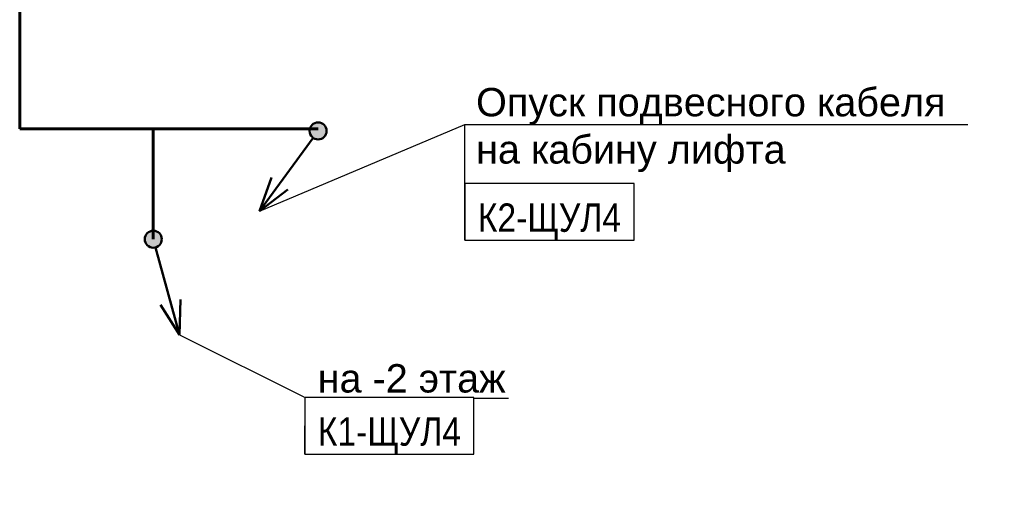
# Model space of a CAD drawing. Header units: millimetres. Extents: x -277772 to 277599, y -59564 to 282085.
# Tile 110 of 192: x -206951 to -198265, y 126542 to 130876. Entities that reach past the tile are written whole.
import ezdxf
from ezdxf import colors
from ezdxf.entities.mleader import LeaderData, LeaderLine
from ezdxf.enums import TextEntityAlignment as Align
from ezdxf.math import Vec2, Vec3

# ---------------------------------------------------------------- set-up
doc = ezdxf.new("R2018")
doc.units = ezdxf.units.MM
doc.set_wipeout_variables(frame=1)
doc.layers.add('КИП_выноска', color=6, linetype='Continuous', lineweight=25)
doc.layers.add('КИП_трасса', color=3, linetype='Continuous', lineweight=60)
doc.styles.add('CP.Text', font='arial.ttf')
doc.styles.add('GOST 2.304', font='arial.ttf', dxfattribs={"width": 0.85})
doc.linetypes.add('в трубе открыто', pattern='A,10,[133,ltypeshp.shx,S=0.75,R=0,X=-5,Y=2.5],-2.5,[130,ltypeshp.shx,S=2.5,R=-45,X=0,Y=0],-2.5', length=15)

# ---------------------------------------------------------------- blocks, each defined once
blk = doc.blocks.new('*U32')
at = {"lineweight": 50}
h = blk.add_hatch(color=256, dxfattribs=at)
h.dxf.hatch_style = 1
edge = h.paths.add_edge_path()
edge.add_arc((0, 0), 0.75, 233.8172, 593.8172)
for p, q in [((-0.443, -0.605), (-5.166, -7.062)), ((-5.166, -7.062), (-4.121, -4.11)), ((-5.166, -7.062), (-2.668, -5.172))]:
    blk.add_line(p, q, dxfattribs=at)
blk.add_circle((0, 0), 0.75, dxfattribs=at)
blk = doc.blocks.new('*U26')
at = {"color": 0, "linetype": 'Continuous', "lineweight": 30, "ltscale": 75, "width": 0.85, "flags": 104}
blk.add_attdef('ПРИМЕЧАНИЕ_1', text='', height=2.5, dxfattribs=at).set_placement((7.474, -4.088), align=Align.BOTTOM_CENTER)
at = {"color": 0, "lineweight": 30, "width": 0.85, "flags": 104}
blk.add_attdef('ПРИМЕЧАНИЕ_2', text='', height=2.5, dxfattribs=at).set_placement((7.474, -15.228), align=Align.BOTTOM_CENTER)
at = {"color": 0, "lineweight": 30, "style": 'GOST 2.304', "width": 0.85}
for tag, p in [('ИМЯ_КАБЕЛЯ_2', (7.474, -15.198)), ('ИМЯ_КАБЕЛЯ_3', (7.474, -20.198)), ('ИМЯ_КАБЕЛЯ_4', (7.474, -25.198)), ('ИМЯ_КАБЕЛЯ_5', (7.474, -30.198)), ('ИМЯ_КАБЕЛЯ_6', (7.474, -35.198)), ('ИМЯ_КАБЕЛЯ_7', (7.474, -40.198)), ('ИМЯ_КАБЕЛЯ_8', (7.474, -45.198)), ('ИМЯ_КАБЕЛЯ_9', (7.474, -50.198))]:
    blk.add_attdef(tag, text='', height=2.5, dxfattribs=at).set_placement(p, align=Align.BOTTOM_CENTER)
at = {"linetype": 'Continuous'}
blk.add_wipeout([(0.014, -5.198), (14.933, -5.198), (14.933, -10.198), (0.014, -10.198)], dxfattribs=at)
at = {"color": 0}
blk.add_line((0.014, -10.198), (0, 0), dxfattribs=at)
at = {"color": 0, "linetype": 'Continuous'}
blk.add_lwpolyline([(0.014, -10.198), (14.933, -10.198), (14.933, -5.198), (0.014, -5.198)], close=True, dxfattribs=at)
at = {"color": 0, "lineweight": 30, "style": 'GOST 2.304', "width": 0.85}
blk.add_attdef('ИМЯ_КАБЕЛЯ_1', text='', height=2.5, dxfattribs=at).set_placement((7.474, -10.198), align=Align.BOTTOM_CENTER)
blk = doc.blocks.new('_None')
blk = doc.blocks.new('*U33')
at = {"lineweight": 50}
h = blk.add_hatch(color=256, dxfattribs=at)
h.dxf.hatch_style = 1
edge = h.paths.add_edge_path()
edge.add_arc((0, 0), 0.75, -74.72241, 285.27759)
for p, q in [((0.198, -0.723), (2.306, -8.441)), ((2.306, -8.441), (0.647, -5.784)), ((2.306, -8.441), (2.383, -5.31))]:
    blk.add_line(p, q, dxfattribs=at)
blk.add_circle((0, 0), 0.75, dxfattribs=at)
blk = doc.blocks.new('*U11')
at = {"color": 0, "linetype": 'Continuous', "lineweight": 30, "ltscale": 75, "width": 0.85, "flags": 104}
blk.add_attdef('ПРИМЕЧАНИЕ_1', text='', height=2.5, dxfattribs=at).set_placement((7.46, 3.611), align=Align.BOTTOM_CENTER)
at = {"color": 0, "lineweight": 30, "width": 0.85, "flags": 104}
blk.add_attdef('ПРИМЕЧАНИЕ_2', text='', height=2.5, dxfattribs=at).set_placement((7.46, -7.53), align=Align.BOTTOM_CENTER)
at = {"color": 0, "lineweight": 30, "style": 'GOST 2.304', "width": 0.85}
for tag, p in [('ИМЯ_КАБЕЛЯ_2', (7.46, -7.5)), ('ИМЯ_КАБЕЛЯ_3', (7.46, -12.5)), ('ИМЯ_КАБЕЛЯ_4', (7.46, -17.5)), ('ИМЯ_КАБЕЛЯ_5', (7.46, -22.5)), ('ИМЯ_КАБЕЛЯ_6', (7.46, -27.5)), ('ИМЯ_КАБЕЛЯ_7', (7.46, -32.5)), ('ИМЯ_КАБЕЛЯ_8', (7.46, -37.5)), ('ИМЯ_КАБЕЛЯ_9', (7.46, -42.5))]:
    blk.add_attdef(tag, text='', height=2.5, dxfattribs=at).set_placement(p, align=Align.BOTTOM_CENTER)
at = {"linetype": 'Continuous'}
blk.add_wipeout([(0, 2.5), (14.919, 2.5), (14.919, -2.5), (0, -2.5)], dxfattribs=at)
at = {"color": 0}
blk.add_line((0, -2.5), (0, 0), dxfattribs=at)
at = {"color": 0, "linetype": 'Continuous'}
blk.add_lwpolyline([(0, -2.5), (14.919, -2.5), (14.919, 2.5), (0, 2.5)], close=True, dxfattribs=at)
at = {"color": 0, "lineweight": 30, "style": 'GOST 2.304', "width": 0.85}
blk.add_attdef('ИМЯ_КАБЕЛЯ_1', text='', height=2.5, dxfattribs=at).set_placement((7.46, -2.5), align=Align.BOTTOM_CENTER)

msp = doc.modelspace()

# ---------------------------------------------------------------- linework, layer by layer
at = {"layer": 'КИП_трасса', "linetype": 'в трубе открыто', "ltscale": 100}
for points in [[(-206950.6, 129913.3), (-206950.6, 137403.3), (-206185.5, 137403.3)], [(-206950.6, 129913.3), (-204318.6, 129913.3)], [(-205771.8, 128940.7), (-205771.8, 129913.3)]]:
    msp.add_lwpolyline(points, dxfattribs=at)

# ---------------------------------------------------------------- block references
at = {"layer": 'КИП_выноска', "xscale": 100, "yscale": 100, "zscale": 100}
for name, p in [('*U32', (-204318.6, 129895.2)), ('*U33', (-205771.8, 128940.7))]:
    msp.add_blockref(name, p, dxfattribs=at)

# ---------------------------------------------------------------- next in the draw order: leaders
at = {"layer": 'КИП_выноска'}
ml = msp.add_multileader_mtext('Standard', dxfattribs=at)
ml.set_content('Опуск подвесного кабеля\\Pна кабину лифта', color=256, style='CP.Text')
ml.set_leader_properties(color=256, linetype='ByLayer', lineweight=-1)
ml.set_arrow_properties(name='NONE')
ml.build(insert=Vec2(0, 0))
ml.multileader.update_dxf_attribs({"has_dogleg": 0, "text_left_attachment_type": 6, "text_right_attachment_type": 6, "dogleg_length": 0.5, "arrow_head_size": 300})
ctx = ml.context
ctx.base_point, ctx.char_height, ctx.arrow_head_size, ctx.landing_gap_size, ctx.plane_origin = Vec3(-203025, 129950.8), 250, 300, 100, Vec3(-200499.5, 126682.2)
ctx.left_attachment, ctx.right_attachment = 6, 6
notes = []
notes.append((ctx, [(0, (1, 1, 0), (-203025.5, 129950.8), (1, 0), 0.5, [(0, [(-204835.1, 129189)], 0, [])])]))
ctx.mtext.insert, ctx.mtext.width, ctx.mtext.flow_direction = Vec3(-202925, 130274.3), 4659.571, 5
ctx.mtext.has_bg_fill, ctx.mtext.bg_color, ctx.mtext.bg_scale_factor, ctx.mtext.bg_transparency, ctx.mtext.use_window_bg_color = 1, -1073741824, 1.1, 0, 1
ml = msp.add_multileader_mtext('Standard', dxfattribs=at)
ml.set_content('на -2 этаж', color=256, style='CP.Text')
ml.set_leader_properties(color=256, linetype='ByLayer', lineweight=-1)
ml.set_arrow_properties(name='NONE')
ml.build(insert=Vec2(0, 0))
ml.multileader.update_dxf_attribs({"has_dogleg": 0, "text_left_attachment_type": 6, "text_right_attachment_type": 6, "dogleg_length": 0.5, "arrow_head_size": 300})
ctx = ml.context
ctx.base_point, ctx.char_height, ctx.arrow_head_size, ctx.landing_gap_size, ctx.plane_origin = Vec3(-204421.9, 127539.3), 250, 300, 100, Vec3(-200973.3, 123409.7)
ctx.left_attachment, ctx.right_attachment = 6, 6
notes.append((ctx, [(0, (1, 1, 0), (-204422.4, 127539.3), (1, 0), 0.5, [(0, [(-205541.2, 128096.6)], 0, [])])]))
ctx.mtext.insert, ctx.mtext.width, ctx.mtext.flow_direction = Vec3(-204321.9, 127839.3), 2299.325, 5
ctx.mtext.has_bg_fill, ctx.mtext.bg_color, ctx.mtext.bg_scale_factor, ctx.mtext.bg_transparency, ctx.mtext.use_window_bg_color = 1, -1027028792, 1.5, 0, 1
for ctx, leaders in notes:
    for number, flags, end, landing, length, lines in leaders:
        leader = LeaderData()
        leader.index, (leader.has_last_leader_line, leader.has_dogleg_vector, leader.attachment_direction) = number, flags
        leader.last_leader_point, leader.dogleg_vector, leader.dogleg_length = Vec3(end), Vec3(landing), length
        for number, points, colour, breaks in lines:
            line = LeaderLine()
            line.index, line.vertices, line.color, line.breaks = number, Vec3.list(points), colors.encode_raw_color(colour), breaks
            leader.lines.append(line)
        ctx.leaders.append(leader)

# ---------------------------------------------------------------- next in the draw order: block references
ref = msp.add_blockref('*U26', (-203025, 129950.8), dxfattribs=dict(at, xscale=100, yscale=100, zscale=100))
lines = msp.add_mtext('\\W0.8500;', dxfattribs={"layer": '0', "color": 0, "linetype": 'Continuous', "lineweight": 30, "ltscale": 75, "insert": (-202277.7, 129542.1), "char_height": 2.5, "attachment_point": 1})
ref.add_attrib('ПРИМЕЧАНИЕ_1', '', (-202277.7, 129542.1), dxfattribs={"flags": 104}).embed_mtext(lines)
ref.add_attrib('ИМЯ_КАБЕЛЯ_1', 'К2-ЩУЛ4', dxfattribs={"layer": '0', "color": 0, "lineweight": 30, "height": 250, "style": 'GOST 2.304', "width": 0.85}).set_placement((-202277.7, 128931), align=Align.BOTTOM_CENTER)
lines = msp.add_mtext('\\W0.8500;', dxfattribs={"layer": '0', "color": 0, "lineweight": 30, "insert": (-202277.7, 128428), "char_height": 2.5, "attachment_point": 1})
ref.add_attrib('ПРИМЕЧАНИЕ_2', '', (-202277.7, 128428), dxfattribs={"flags": 104}).embed_mtext(lines)
ref = msp.add_blockref('*U11', (-204435.5, 127295), dxfattribs=dict(at, xscale=100, yscale=100, zscale=100))
lines = msp.add_mtext('\\W0.8500;', dxfattribs={"layer": '0', "color": 0, "linetype": 'Continuous', "lineweight": 30, "ltscale": 75, "insert": (-203689.5, 127656.1), "char_height": 2.5, "attachment_point": 1})
ref.add_attrib('ПРИМЕЧАНИЕ_1', '', (-203689.5, 127656.1), dxfattribs={"flags": 104}).embed_mtext(lines)
ref.add_attrib('ИМЯ_КАБЕЛЯ_1', 'К1-ЩУЛ4', dxfattribs={"layer": '0', "color": 0, "lineweight": 30, "height": 250, "style": 'GOST 2.304', "width": 0.85}).set_placement((-203689.5, 127045), align=Align.BOTTOM_CENTER)
lines = msp.add_mtext('\\W0.8500;', dxfattribs={"layer": '0', "color": 0, "lineweight": 30, "insert": (-203689.5, 126542), "char_height": 2.5, "attachment_point": 1})
ref.add_attrib('ПРИМЕЧАНИЕ_2', '', (-203689.5, 126542), dxfattribs={"flags": 104}).embed_mtext(lines)

doc.saveas('drawing.dxf')
